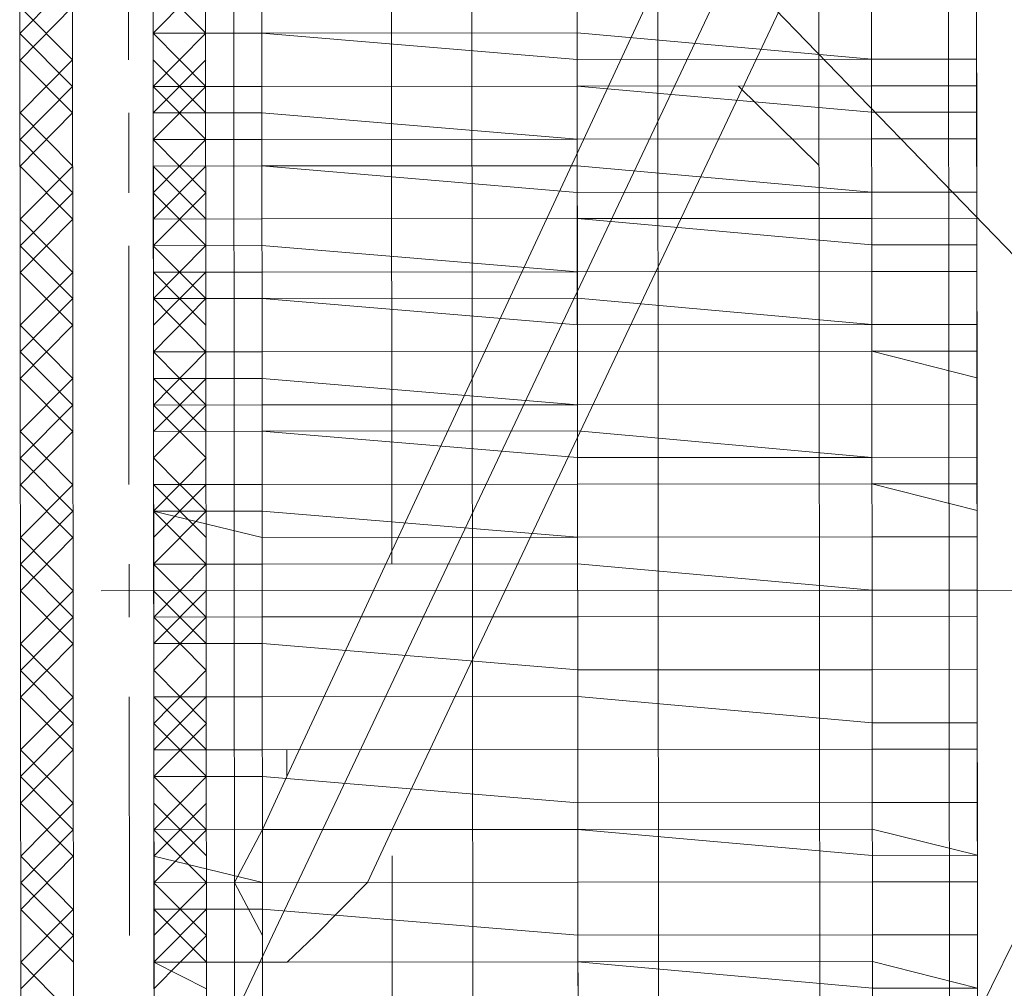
# Model space of a CAD drawing. Header units: inches. Extents: x -5850 to 5646, y 8947 to 13007.
# Tile 215 of 256: x -4161 to -4146, y 11312 to 11327. Entities that reach past the tile are written whole.
import ezdxf

# ---------------------------------------------------------------- set-up
doc = ezdxf.new("R2010")
doc.units = ezdxf.units.IN
doc.header["$MEASUREMENT"] = 0
doc.layers.add('at_Entity', color=7, linetype='Continuous')

msp = doc.modelspace()

# ---------------------------------------------------------------- linework, layer by layer
at = {"layer": 'at_Entity', "color": 7, "lineweight": 20}
for p, q in [((-4160.519, 11361.054), (-4160.474, 11311.207)), ((-4148.641, 11361.065), (-4148.596, 11311.217)), ((-4146.109, 11336.141), (-4157.909, 11311.209)), ((-4146.087, 11311.22), (-4146.109, 11336.141)), ((-4133.841, 11336.152), (-4146.087, 11311.22)), ((-4157.909, 11311.209), (-4157.931, 11336.13)), ((-4157.931, 11336.13), (-4133.819, 11311.231)), ((-4148.616, 11333.183), (-4157.076, 11315.013)), ((-4161.304, 11304.029), (-4161.329, 11331.906)), ((-4158.349, 11304.032), (-4158.374, 11331.908)), ((-4157.457, 11304.033), (-4157.481, 11331.909)), ((-4155.406, 11318.394), (-4155.418, 11331.911)), ((-4154.111, 11304.036), (-4154.136, 11331.912)), ((-4151.18, 11331.915), (-4151.155, 11304.038)), ((-4147.754, 11304.041), (-4147.778, 11331.918)), ((-4160.469, 11305.296), (-4160.492, 11331.059)), ((-4160.469, 11305.296), (-4160.492, 11331.059)), ((-4159.209, 11331.06), (-4159.186, 11305.297)), ((-4159.209, 11331.06), (-4159.186, 11305.297)), ((-4146.527, 11304.042), (-4146.551, 11331.071)), ((-4148.612, 11328.538), (-4155.402, 11314.167)), ((-4156.793, 10561.031), (-4157.478, 11328.106)), ((-4159.206, 11326.839), (-4159.206, 11327.262)), ((-4159.206, 11326.839), (-4159.206, 11327.262)), ((-4146.101, 11327.274), (-4146.101, 11326.427)), ((-4159.206, 11326.839), (-4157.477, 11326.84)), ((-4157.477, 11326.84), (-4159.206, 11326.839)), ((-4159.205, 11325.991), (-4159.206, 11326.839)), ((-4152.458, 11326.845), (-4157.477, 11326.84)), ((-4157.477, 11326.84), (-4152.458, 11326.421)), ((-4152.458, 11326.845), (-4147.774, 11326.425)), ((-4146.101, 11326.427), (-4146.101, 11326.85)), ((-4147.774, 11326.425), (-4152.458, 11326.421)), ((-4147.774, 11326.425), (-4146.101, 11326.427)), ((-4146.101, 11326.427), (-4147.774, 11326.425)), ((-4146.101, 11326.427), (-4146.1, 11326.003)), ((-4159.205, 11325.991), (-4159.205, 11326.415)), ((-4159.205, 11325.991), (-4157.476, 11325.993)), ((-4157.476, 11325.993), (-4159.205, 11325.991)), ((-4159.204, 11325.573), (-4159.205, 11325.991)), ((-4157.476, 11325.993), (-4152.457, 11325.997)), ((-4157.476, 11325.993), (-4152.457, 11325.997)), ((-4147.773, 11326.001), (-4152.457, 11325.997)), ((-4152.457, 11325.997), (-4147.773, 11325.583)), ((-4149.892, 11325.999), (-4148.609, 11324.735)), ((-4147.773, 11326.001), (-4146.1, 11326.003)), ((-4146.1, 11325.585), (-4146.1, 11326.003)), ((-4159.204, 11325.573), (-4157.476, 11325.574)), ((-4159.204, 11325.573), (-4159.204, 11325.149)), ((-4157.476, 11325.574), (-4152.457, 11325.155)), ((-4147.773, 11325.583), (-4146.1, 11325.585)), ((-4146.1, 11325.161), (-4146.1, 11325.585)), ((-4146.1, 11325.585), (-4146.1, 11325.161)), ((-4159.204, 11325.149), (-4157.475, 11325.151)), ((-4159.204, 11324.725), (-4159.204, 11325.149)), ((-4159.204, 11324.725), (-4159.204, 11325.149)), ((-4152.457, 11325.155), (-4157.475, 11325.151)), ((-4152.457, 11325.155), (-4147.772, 11325.159)), ((-4147.772, 11325.159), (-4152.457, 11325.155)), ((-4147.772, 11325.159), (-4146.1, 11325.161)), ((-4146.1, 11325.161), (-4147.772, 11325.159)), ((-4146.1, 11325.161), (-4146.099, 11324.313)), ((-4159.204, 11324.725), (-4157.475, 11324.727)), ((-4157.475, 11324.727), (-4159.204, 11324.725)), ((-4159.203, 11323.883), (-4159.204, 11324.725)), ((-4157.475, 11324.727), (-4152.456, 11324.731)), ((-4157.475, 11324.727), (-4152.456, 11324.307)), ((-4152.456, 11324.731), (-4147.772, 11324.312)), ((-4146.099, 11324.313), (-4146.099, 11324.737)), ((-4159.203, 11323.883), (-4159.203, 11324.301)), ((-4147.772, 11324.312), (-4152.456, 11324.307)), ((-4147.772, 11324.312), (-4146.099, 11324.313)), ((-4146.099, 11324.313), (-4147.772, 11324.312)), ((-4146.099, 11324.313), (-4146.098, 11323.895)), ((-4159.203, 11323.883), (-4157.474, 11323.885)), ((-4157.474, 11323.885), (-4159.203, 11323.883)), ((-4159.203, 11323.459), (-4159.203, 11323.883)), ((-4157.474, 11323.885), (-4152.455, 11323.889)), ((-4157.474, 11323.885), (-4152.455, 11323.889)), ((-4147.771, 11323.893), (-4152.455, 11323.889)), ((-4152.455, 11323.889), (-4147.771, 11323.47)), ((-4147.771, 11323.893), (-4146.098, 11323.895)), ((-4146.098, 11323.471), (-4146.098, 11323.895)), ((-4159.203, 11323.459), (-4157.474, 11323.461)), ((-4159.203, 11323.459), (-4159.202, 11323.036)), ((-4157.474, 11323.461), (-4152.455, 11323.042)), ((-4147.771, 11323.47), (-4146.098, 11323.471)), ((-4146.098, 11323.047), (-4146.098, 11323.471)), ((-4146.098, 11323.471), (-4146.098, 11323.047)), ((-4159.202, 11323.036), (-4157.474, 11323.037)), ((-4159.202, 11322.617), (-4159.202, 11323.036)), ((-4159.202, 11322.617), (-4159.202, 11323.036)), ((-4157.474, 11323.037), (-4152.455, 11323.042)), ((-4152.455, 11323.042), (-4147.771, 11323.046)), ((-4147.771, 11323.046), (-4152.455, 11323.042)), ((-4147.771, 11323.046), (-4146.098, 11323.047)), ((-4146.098, 11323.047), (-4147.771, 11323.046)), ((-4146.098, 11323.047), (-4146.097, 11322.205)), ((-4159.202, 11322.617), (-4157.473, 11322.619)), ((-4157.473, 11322.619), (-4159.202, 11322.617)), ((-4159.201, 11321.77), (-4159.202, 11322.617)), ((-4152.454, 11322.623), (-4157.473, 11322.619)), ((-4157.473, 11322.619), (-4152.454, 11322.2)), ((-4152.454, 11322.623), (-4147.77, 11322.204)), ((-4146.097, 11322.205), (-4146.097, 11322.629)), ((-4159.201, 11321.77), (-4159.201, 11322.194)), ((-4147.77, 11322.204), (-4152.454, 11322.2)), ((-4147.77, 11322.204), (-4146.097, 11322.205)), ((-4146.097, 11322.205), (-4147.77, 11322.204)), ((-4146.097, 11322.205), (-4146.096, 11321.781)), ((-4159.201, 11321.77), (-4157.472, 11321.771)), ((-4157.472, 11321.771), (-4159.201, 11321.77)), ((-4159.201, 11321.346), (-4159.201, 11321.77)), ((-4157.472, 11321.771), (-4152.454, 11321.776)), ((-4152.454, 11321.776), (-4157.472, 11321.771)), ((-4152.454, 11321.776), (-4147.769, 11321.78)), ((-4147.769, 11321.78), (-4152.454, 11321.776)), ((-4146.096, 11321.781), (-4147.769, 11321.78)), ((-4147.769, 11321.78), (-4146.096, 11321.358)), ((-4146.096, 11321.358), (-4146.096, 11321.781)), ((-4159.201, 11321.346), (-4157.472, 11321.347)), ((-4159.201, 11321.346), (-4159.2, 11320.922)), ((-4157.472, 11321.347), (-4152.453, 11320.928)), ((-4146.096, 11320.934), (-4146.096, 11321.358)), ((-4146.096, 11321.358), (-4146.096, 11320.934)), ((-4159.2, 11320.922), (-4157.472, 11320.924)), ((-4159.2, 11320.504), (-4159.2, 11320.922)), ((-4159.2, 11320.504), (-4159.2, 11320.922)), ((-4157.472, 11320.924), (-4152.453, 11320.928)), ((-4152.453, 11320.928), (-4147.769, 11320.932)), ((-4147.769, 11320.932), (-4152.453, 11320.928)), ((-4147.769, 11320.932), (-4146.096, 11320.934)), ((-4146.096, 11320.934), (-4147.769, 11320.932)), ((-4146.096, 11320.934), (-4146.095, 11320.092)), ((-4159.2, 11320.504), (-4157.471, 11320.505)), ((-4157.471, 11320.505), (-4159.2, 11320.504)), ((-4159.199, 11319.656), (-4159.2, 11320.504)), ((-4152.452, 11320.51), (-4157.471, 11320.505)), ((-4157.471, 11320.505), (-4152.452, 11320.086)), ((-4152.452, 11320.51), (-4147.768, 11320.09)), ((-4146.095, 11320.092), (-4146.095, 11320.516)), ((-4159.199, 11319.656), (-4159.2, 11320.08)), ((-4147.768, 11320.09), (-4152.452, 11320.086)), ((-4147.768, 11320.09), (-4146.095, 11320.092)), ((-4146.095, 11320.092), (-4147.768, 11320.09)), ((-4146.095, 11320.092), (-4146.095, 11319.668)), ((-4159.199, 11319.656), (-4157.47, 11319.658)), ((-4157.47, 11319.658), (-4159.199, 11319.656)), ((-4159.199, 11319.232), (-4159.199, 11319.656)), ((-4159.199, 11319.232), (-4159.199, 11319.656)), ((-4157.47, 11319.658), (-4152.452, 11319.662)), ((-4152.452, 11319.662), (-4157.47, 11319.658)), ((-4152.452, 11319.662), (-4147.768, 11319.666)), ((-4147.768, 11319.666), (-4152.452, 11319.662)), ((-4146.095, 11319.668), (-4147.768, 11319.666)), ((-4147.768, 11319.666), (-4146.094, 11319.244)), ((-4146.094, 11319.244), (-4146.095, 11319.668)), ((-4157.47, 11319.234), (-4159.199, 11319.232)), ((-4159.199, 11319.232), (-4157.47, 11318.816)), ((-4159.198, 11318.39), (-4159.199, 11319.232)), ((-4157.47, 11319.234), (-4152.451, 11318.82)), ((-4146.094, 11318.826), (-4146.094, 11319.244)), ((-4146.094, 11319.244), (-4146.094, 11318.826)), ((-4159.198, 11318.39), (-4159.198, 11318.814)), ((-4152.451, 11318.82), (-4157.47, 11318.816)), ((-4152.451, 11318.82), (-4147.767, 11318.824)), ((-4147.767, 11318.824), (-4152.451, 11318.82)), ((-4147.767, 11318.824), (-4146.094, 11318.826)), ((-4146.094, 11318.826), (-4147.767, 11318.824)), ((-4146.094, 11318.826), (-4146.093, 11317.978)), ((-4159.198, 11318.39), (-4157.469, 11318.392)), ((-4157.469, 11318.392), (-4159.198, 11318.39)), ((-4159.197, 11317.548), (-4159.198, 11318.39)), ((-4157.469, 11318.392), (-4152.451, 11318.396)), ((-4152.451, 11318.396), (-4157.469, 11318.392)), ((-4152.451, 11318.396), (-4147.766, 11317.977)), ((-4147.766, 11317.977), (-4152.451, 11318.396)), ((-4146.093, 11317.978), (-4146.093, 11318.402)), ((-4159.197, 11317.548), (-4159.198, 11317.967)), ((-4147.766, 11317.977), (-4146.093, 11317.978)), ((-4146.093, 11317.978), (-4147.766, 11317.977)), ((-4146.093, 11317.56), (-4146.093, 11317.978)), ((-4146.093, 11317.978), (-4146.093, 11317.56)), ((-4159.197, 11317.548), (-4157.469, 11317.55)), ((-4157.469, 11317.55), (-4159.197, 11317.548)), ((-4159.197, 11317.125), (-4159.197, 11317.548)), ((-4159.197, 11317.125), (-4159.197, 11317.548)), ((-4157.469, 11317.55), (-4152.45, 11317.554)), ((-4157.469, 11317.55), (-4152.45, 11317.554)), ((-4152.45, 11317.554), (-4147.766, 11317.559)), ((-4147.766, 11317.559), (-4152.45, 11317.554)), ((-4147.766, 11317.559), (-4146.093, 11317.56)), ((-4146.093, 11317.56), (-4147.766, 11317.559)), ((-4146.093, 11317.56), (-4146.092, 11316.712)), ((-4157.468, 11317.126), (-4159.197, 11317.125)), ((-4159.197, 11317.125), (-4157.468, 11317.126)), ((-4159.196, 11316.277), (-4159.197, 11317.125)), ((-4152.449, 11316.707), (-4157.468, 11317.126)), ((-4157.468, 11317.126), (-4152.449, 11316.707)), ((-4146.092, 11316.712), (-4146.092, 11317.136)), ((-4152.449, 11316.707), (-4147.765, 11316.711)), ((-4152.449, 11316.707), (-4147.765, 11316.711)), ((-4147.765, 11316.711), (-4146.092, 11316.712)), ((-4146.092, 11316.712), (-4147.765, 11316.711)), ((-4146.092, 11316.712), (-4146.091, 11315.865)), ((-4159.196, 11316.277), (-4159.197, 11316.701)), ((-4159.196, 11316.277), (-4157.467, 11316.278)), ((-4157.467, 11316.278), (-4159.196, 11316.277)), ((-4159.195, 11315.435), (-4159.196, 11316.277)), ((-4157.467, 11316.278), (-4152.449, 11316.283)), ((-4157.467, 11316.278), (-4152.449, 11316.283)), ((-4152.449, 11316.283), (-4147.764, 11315.863)), ((-4147.764, 11315.863), (-4152.449, 11316.283)), ((-4146.091, 11315.865), (-4146.092, 11316.289)), ((-4159.195, 11315.435), (-4159.196, 11315.853)), ((-4147.764, 11315.863), (-4146.091, 11315.865)), ((-4146.091, 11315.865), (-4147.764, 11315.863)), ((-4146.091, 11315.447), (-4146.091, 11315.865)), ((-4146.091, 11315.865), (-4146.091, 11315.447)), ((-4159.195, 11315.435), (-4157.467, 11315.436)), ((-4157.467, 11315.436), (-4159.195, 11315.435)), ((-4159.195, 11315.011), (-4159.195, 11315.435)), ((-4159.195, 11315.011), (-4159.195, 11315.435)), ((-4157.467, 11315.436), (-4152.448, 11315.441)), ((-4152.448, 11315.441), (-4157.467, 11315.436)), ((-4157.076, 11315.437), (-4157.076, 11315.013)), ((-4152.448, 11315.441), (-4147.764, 11315.445)), ((-4147.764, 11315.445), (-4152.448, 11315.441)), ((-4147.764, 11315.445), (-4146.091, 11315.447)), ((-4146.091, 11315.447), (-4147.764, 11315.445)), ((-4146.091, 11315.447), (-4146.09, 11314.599)), ((-4159.195, 11315.011), (-4157.466, 11315.013)), ((-4157.466, 11315.013), (-4159.195, 11315.011)), ((-4159.194, 11314.163), (-4159.195, 11315.011)), ((-4157.466, 11315.013), (-4152.447, 11314.593)), ((-4157.466, 11315.013), (-4152.447, 11314.593)), ((-4157.076, 11315.013), (-4157.466, 11314.165)), ((-4146.09, 11314.599), (-4146.09, 11315.023)), ((-4159.194, 11314.163), (-4159.195, 11314.587)), ((-4152.447, 11314.593), (-4147.763, 11314.597)), ((-4147.763, 11314.597), (-4152.447, 11314.593)), ((-4147.763, 11314.597), (-4146.09, 11314.599)), ((-4146.09, 11314.599), (-4147.763, 11314.597)), ((-4146.09, 11314.599), (-4146.089, 11313.757)), ((-4159.194, 11314.163), (-4157.466, 11314.165)), ((-4157.466, 11314.165), (-4159.194, 11314.163)), ((-4159.194, 11313.745), (-4159.194, 11314.163)), ((-4157.466, 11314.165), (-4157.911, 11313.323)), ((-4157.466, 11314.165), (-4152.447, 11314.169)), ((-4157.466, 11314.165), (-4152.447, 11314.169)), ((-4155.792, 11313.324), (-4155.402, 11314.167)), ((-4147.763, 11314.174), (-4152.447, 11314.169)), ((-4152.447, 11314.169), (-4147.762, 11313.755)), ((-4147.763, 11314.174), (-4146.089, 11313.757)), ((-4146.089, 11313.757), (-4146.09, 11314.175)), ((-4159.194, 11313.745), (-4157.465, 11313.323)), ((-4159.194, 11313.745), (-4159.194, 11313.321)), ((-4155.4, 11311.211), (-4155.402, 11313.749)), ((-4146.089, 11313.757), (-4147.762, 11313.755)), ((-4146.089, 11313.333), (-4146.089, 11313.757)), ((-4146.089, 11313.757), (-4146.089, 11313.333)), ((-4157.465, 11313.323), (-4159.194, 11313.321)), ((-4159.193, 11312.898), (-4159.194, 11313.321)), ((-4159.193, 11312.898), (-4159.194, 11313.321)), ((-4157.911, 11313.323), (-4157.464, 11312.481)), ((-4157.465, 11313.323), (-4152.446, 11313.327)), ((-4157.465, 11313.323), (-4152.446, 11313.327)), ((-4156.628, 11312.482), (-4155.792, 11313.324)), ((-4152.446, 11313.327), (-4147.762, 11313.332)), ((-4147.762, 11313.332), (-4152.446, 11313.327)), ((-4147.762, 11313.332), (-4146.089, 11313.333)), ((-4146.089, 11313.333), (-4147.762, 11313.332)), ((-4146.089, 11313.333), (-4146.088, 11312.491)), ((-4159.193, 11312.898), (-4157.464, 11312.899)), ((-4157.464, 11312.899), (-4159.193, 11312.898)), ((-4159.192, 11312.056), (-4159.193, 11312.898)), ((-4157.464, 11312.899), (-4152.445, 11312.485)), ((-4157.464, 11312.899), (-4152.445, 11312.485)), ((-4146.088, 11312.491), (-4146.089, 11312.909)), ((-4159.192, 11312.056), (-4159.193, 11312.479)), ((-4157.464, 11312.481), (-4157.464, 11312.057)), ((-4157.073, 11312.057), (-4156.628, 11312.482)), ((-4152.445, 11312.485), (-4147.761, 11312.49)), ((-4147.761, 11312.49), (-4152.445, 11312.485)), ((-4147.761, 11312.49), (-4146.088, 11312.491)), ((-4146.088, 11312.491), (-4147.761, 11312.49)), ((-4146.088, 11312.491), (-4146.087, 11311.643)), ((-4159.192, 11312.056), (-4157.464, 11312.057)), ((-4157.464, 11312.057), (-4159.192, 11312.056)), ((-4159.192, 11311.632), (-4159.192, 11312.056)), ((-4157.464, 11312.057), (-4152.445, 11312.062)), ((-4157.464, 11312.057), (-4152.445, 11312.062)), ((-4157.464, 11312.057), (-4157.073, 11312.057)), ((-4147.761, 11312.066), (-4152.445, 11312.062)), ((-4152.445, 11312.062), (-4147.76, 11311.642)), ((-4147.761, 11312.066), (-4146.087, 11311.643)), ((-4146.087, 11311.643), (-4146.088, 11312.067)), ((-4146.087, 11311.643), (-4147.76, 11311.642)), ((-4146.087, 11311.22), (-4146.087, 11311.643)), ((-4146.087, 11311.643), (-4146.087, 11311.22))]:
    msp.add_line(p, q, dxfattribs=at)
at = {"layer": 'at_Entity', "color": 3, "lineweight": 20}
for p, q in [((-4159.596, 11326.415), (-4159.599, 11330.641)), ((-4161.325, 11326.837), (-4160.489, 11327.685)), ((-4159.206, 11326.839), (-4158.37, 11327.687)), ((-4159.206, 11327.686), (-4158.369, 11326.839)), ((-4161.325, 11327.261), (-4160.488, 11326.414)), ((-4161.324, 11326.413), (-4160.489, 11327.261)), ((-4152.458, 11326.845), (-4152.459, 11327.268)), ((-4161.325, 11326.837), (-4160.487, 11325.99)), ((-4159.206, 11326.839), (-4158.368, 11325.992)), ((-4159.205, 11325.991), (-4158.369, 11326.839)), ((-4152.458, 11326.845), (-4152.458, 11326.421)), ((-4146.101, 11326.427), (-4146.1, 11325.161)), ((-4161.324, 11325.571), (-4160.488, 11326.414)), ((-4161.324, 11326.413), (-4160.487, 11325.572)), ((-4159.205, 11326.415), (-4158.368, 11325.574)), ((-4159.204, 11325.573), (-4158.369, 11326.416)), ((-4152.458, 11326.421), (-4152.457, 11325.997)), ((-4152.457, 11325.997), (-4152.458, 11326.421)), ((-4152.458, 11326.421), (-4152.457, 11325.155)), ((-4161.323, 11325.147), (-4160.487, 11325.99)), ((-4159.205, 11325.991), (-4158.368, 11325.15)), ((-4159.204, 11325.149), (-4158.368, 11325.992)), ((-4152.457, 11325.997), (-4152.457, 11325.155)), ((-4161.324, 11325.571), (-4160.486, 11324.724)), ((-4161.323, 11324.723), (-4160.487, 11325.572)), ((-4159.594, 11324.301), (-4159.595, 11325.572)), ((-4152.457, 11325.155), (-4152.457, 11325.579)), ((-4161.323, 11325.147), (-4160.486, 11324.3)), ((-4159.204, 11325.149), (-4158.367, 11324.302)), ((-4159.203, 11324.301), (-4158.368, 11325.15)), ((-4152.457, 11325.155), (-4152.456, 11324.731)), ((-4161.323, 11324.723), (-4160.486, 11323.882)), ((-4161.322, 11323.881), (-4160.486, 11324.724)), ((-4159.204, 11324.725), (-4158.366, 11323.884)), ((-4159.203, 11323.883), (-4158.367, 11324.726)), ((-4152.456, 11324.731), (-4152.456, 11324.307)), ((-4161.322, 11323.457), (-4160.486, 11324.3)), ((-4159.203, 11323.459), (-4158.367, 11324.302)), ((-4159.203, 11324.301), (-4158.366, 11323.46)), ((-4152.456, 11324.307), (-4152.455, 11323.889)), ((-4152.455, 11323.889), (-4152.456, 11324.307)), ((-4152.456, 11324.307), (-4152.452, 11320.086)), ((-4146.099, 11324.313), (-4146.095, 11320.516)), ((-4161.322, 11323.881), (-4160.485, 11323.034)), ((-4161.321, 11323.034), (-4160.486, 11323.882)), ((-4152.455, 11323.889), (-4152.455, 11323.042)), ((-4161.322, 11323.457), (-4160.484, 11322.616)), ((-4159.59, 11319.656), (-4159.593, 11323.459)), ((-4159.203, 11323.459), (-4158.365, 11322.618)), ((-4159.202, 11322.617), (-4158.366, 11323.46)), ((-4152.455, 11323.042), (-4152.455, 11323.465)), ((-4161.321, 11323.034), (-4160.484, 11322.192)), ((-4161.32, 11322.192), (-4160.485, 11323.034)), ((-4159.202, 11323.036), (-4158.365, 11322.194)), ((-4159.201, 11322.194), (-4158.366, 11323.036)), ((-4152.455, 11323.042), (-4152.454, 11322.623)), ((-4152.454, 11322.623), (-4152.455, 11323.042)), ((-4161.32, 11321.768), (-4160.484, 11322.616)), ((-4159.202, 11322.617), (-4158.365, 11321.77)), ((-4159.201, 11321.77), (-4158.365, 11322.618)), ((-4152.454, 11322.623), (-4152.454, 11322.2)), ((-4161.32, 11321.344), (-4160.484, 11322.192)), ((-4161.32, 11322.192), (-4160.483, 11321.345)), ((-4152.454, 11321.776), (-4152.454, 11322.2)), ((-4152.453, 11321.352), (-4152.454, 11322.2)), ((-4161.32, 11321.768), (-4160.483, 11320.921)), ((-4159.201, 11321.77), (-4158.364, 11320.923)), ((-4159.2, 11320.922), (-4158.365, 11321.77)), ((-4152.454, 11321.776), (-4152.453, 11320.928)), ((-4161.32, 11321.344), (-4160.483, 11320.503)), ((-4161.319, 11320.502), (-4160.483, 11321.345)), ((-4159.201, 11321.346), (-4158.363, 11320.505)), ((-4159.2, 11320.504), (-4158.364, 11321.347)), ((-4152.453, 11320.928), (-4152.453, 11321.352)), ((-4152.453, 11321.352), (-4152.453, 11320.928)), ((-4161.319, 11320.078), (-4160.483, 11320.921)), ((-4159.2, 11320.08), (-4158.364, 11320.923)), ((-4159.2, 11320.922), (-4158.363, 11320.081)), ((-4152.453, 11320.928), (-4152.452, 11320.086)), ((-4161.319, 11320.502), (-4160.482, 11319.655)), ((-4161.318, 11319.654), (-4160.483, 11320.503)), ((-4161.319, 11320.078), (-4160.481, 11319.231)), ((-4159.2, 11320.08), (-4158.362, 11319.233)), ((-4159.199, 11319.232), (-4158.363, 11320.081)), ((-4152.452, 11319.662), (-4152.452, 11320.086)), ((-4152.452, 11320.086), (-4152.452, 11319.662)), ((-4161.318, 11319.654), (-4160.481, 11318.813)), ((-4161.317, 11318.812), (-4160.482, 11319.655)), ((-4159.199, 11319.656), (-4158.362, 11318.815)), ((-4159.198, 11318.814), (-4158.363, 11319.657)), ((-4152.451, 11318.396), (-4152.452, 11319.662)), ((-4161.317, 11318.388), (-4160.481, 11319.231)), ((-4159.199, 11319.232), (-4158.362, 11318.391)), ((-4159.198, 11318.39), (-4158.362, 11319.233)), ((-4152.451, 11318.82), (-4152.451, 11319.238)), ((-4152.451, 11319.238), (-4152.451, 11318.396)), ((-4152.451, 11318.82), (-4152.451, 11319.238)), ((-4146.094, 11319.244), (-4146.093, 11318.402)), ((-4161.317, 11317.965), (-4160.481, 11318.813)), ((-4161.317, 11318.812), (-4160.48, 11317.965)), ((-4161.317, 11318.388), (-4160.48, 11317.547)), ((-4159.588, 11317.548), (-4159.588, 11318.39)), ((-4159.198, 11318.39), (-4158.361, 11317.549)), ((-4159.197, 11317.548), (-4158.362, 11318.391)), ((-4152.451, 11318.396), (-4152.45, 11317.554)), ((-4161.317, 11317.965), (-4160.479, 11317.123)), ((-4161.316, 11317.123), (-4160.48, 11317.965)), ((-4145.257, 11317.979), (-4160.034, 11317.966)), ((-4159.198, 11317.967), (-4158.36, 11317.125)), ((-4159.197, 11317.125), (-4158.361, 11317.967)), ((-4152.45, 11317.554), (-4152.45, 11317.973)), ((-4161.316, 11316.699), (-4160.48, 11317.547)), ((-4159.197, 11316.701), (-4158.361, 11317.549)), ((-4159.197, 11317.548), (-4158.36, 11316.701)), ((-4152.45, 11317.554), (-4152.449, 11316.707)), ((-4161.316, 11317.123), (-4160.479, 11316.276)), ((-4161.315, 11316.275), (-4160.479, 11317.123)), ((-4152.449, 11316.707), (-4152.449, 11317.131)), ((-4152.449, 11317.131), (-4152.446, 11313.327)), ((-4146.092, 11317.136), (-4146.089, 11313.333)), ((-4161.316, 11316.699), (-4160.478, 11315.852)), ((-4159.197, 11316.701), (-4158.359, 11315.854)), ((-4159.196, 11315.853), (-4158.36, 11316.701)), ((-4152.449, 11316.707), (-4152.449, 11316.283)), ((-4161.315, 11316.275), (-4160.478, 11315.434)), ((-4161.314, 11315.433), (-4160.479, 11316.276)), ((-4159.583, 11312.479), (-4159.587, 11316.277)), ((-4159.196, 11316.277), (-4158.359, 11315.436)), ((-4159.195, 11315.435), (-4158.36, 11316.278)), ((-4152.448, 11315.441), (-4152.449, 11316.283)), ((-4161.314, 11315.009), (-4160.478, 11315.852)), ((-4159.196, 11315.853), (-4158.359, 11315.012)), ((-4159.195, 11315.011), (-4158.359, 11315.854)), ((-4152.448, 11315.441), (-4152.448, 11315.859)), ((-4161.314, 11314.585), (-4160.478, 11315.434)), ((-4161.314, 11315.433), (-4160.477, 11314.586)), ((-4152.448, 11315.441), (-4152.447, 11314.593)), ((-4152.448, 11315.441), (-4152.448, 11315.017)), ((-4161.314, 11315.009), (-4160.477, 11314.162)), ((-4159.195, 11315.011), (-4158.358, 11314.164)), ((-4159.194, 11314.163), (-4158.359, 11315.012)), ((-4152.447, 11314.593), (-4152.448, 11315.017)), ((-4152.448, 11315.017), (-4152.447, 11314.593)), ((-4161.314, 11314.585), (-4160.476, 11313.744)), ((-4161.313, 11313.743), (-4160.477, 11314.586)), ((-4159.195, 11314.587), (-4158.357, 11313.746)), ((-4159.194, 11313.745), (-4158.358, 11314.588)), ((-4152.447, 11314.593), (-4152.447, 11314.169)), ((-4152.447, 11314.169), (-4152.447, 11314.593)), ((-4161.313, 11313.32), (-4160.477, 11314.162)), ((-4159.194, 11313.321), (-4158.358, 11314.164)), ((-4159.194, 11314.163), (-4158.357, 11313.322)), ((-4152.447, 11314.169), (-4152.446, 11313.327)), ((-4161.313, 11313.743), (-4160.476, 11312.896)), ((-4161.312, 11312.896), (-4160.476, 11313.744)), ((-4152.446, 11313.327), (-4152.446, 11313.751)), ((-4161.313, 11313.32), (-4160.475, 11312.478)), ((-4159.194, 11313.321), (-4158.356, 11312.48)), ((-4159.193, 11312.479), (-4158.357, 11313.322)), ((-4152.446, 11313.327), (-4152.446, 11312.904)), ((-4161.312, 11312.896), (-4160.475, 11312.054)), ((-4161.311, 11312.054), (-4160.476, 11312.896)), ((-4159.193, 11312.898), (-4158.356, 11312.056)), ((-4159.192, 11312.056), (-4158.357, 11312.898)), ((-4152.445, 11312.485), (-4152.446, 11312.904)), ((-4152.446, 11312.904), (-4152.445, 11312.485)), ((-4161.311, 11311.63), (-4160.475, 11312.478)), ((-4159.192, 11311.632), (-4158.356, 11312.48)), ((-4152.445, 11312.485), (-4152.445, 11312.062)), ((-4152.445, 11312.062), (-4152.445, 11312.485)), ((-4152.445, 11312.485), (-4152.444, 11311.214)), ((-4146.088, 11312.491), (-4146.087, 11311.22)), ((-4161.311, 11312.054), (-4160.474, 11311.207)), ((-4159.192, 11312.056), (-4158.356, 11311.633)), ((-4152.445, 11312.062), (-4152.444, 11311.214))]:
    msp.add_line(p, q, dxfattribs=at)

doc.saveas('drawing.dxf')
